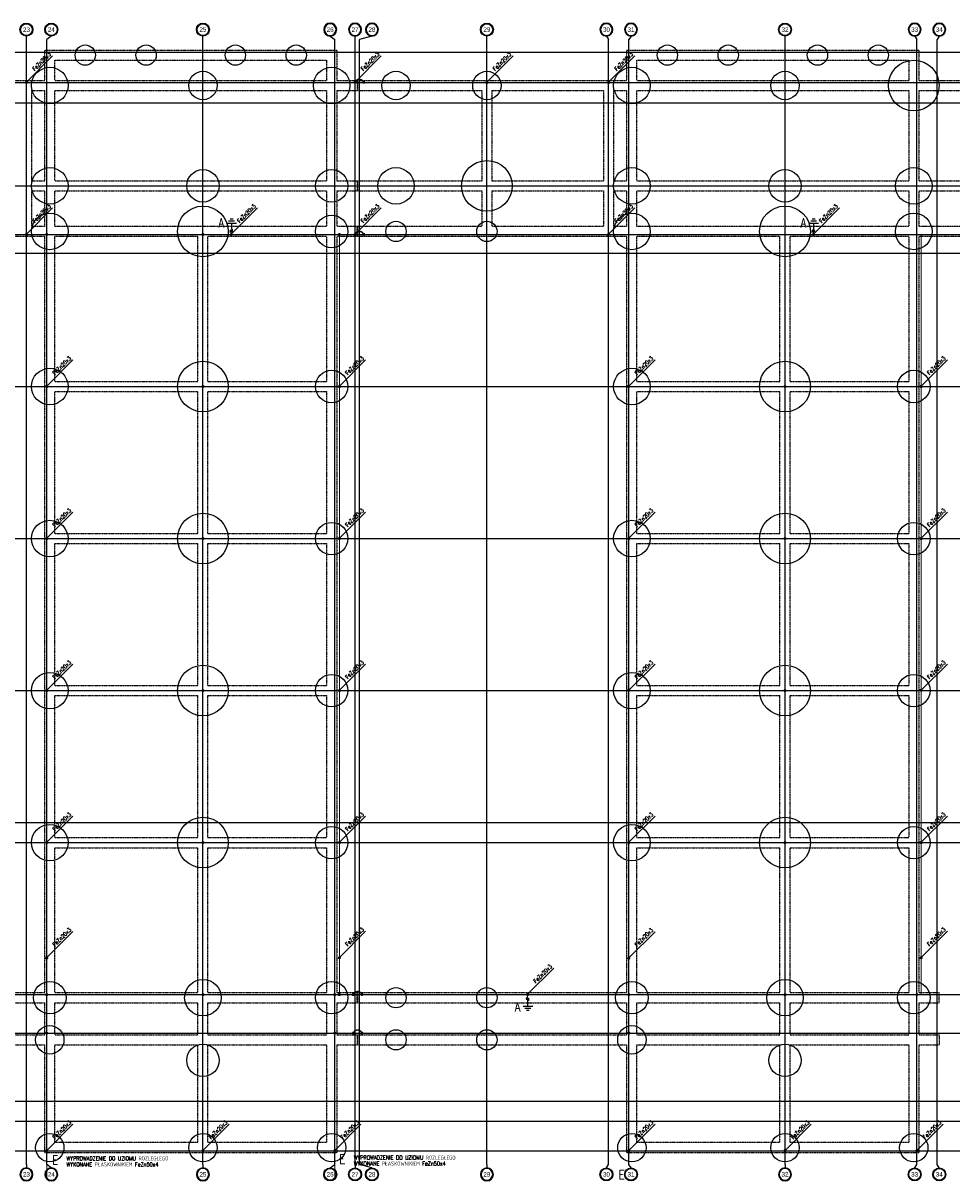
# Model space of a CAD drawing. Extents: x 3880 to 129921, y -116796 to -57711.
# Tile 107 of 110: x 57711 to 62290, y -63422 to -57711. Entities that reach past the tile are written whole.
import ezdxf
from ezdxf.enums import TextEntityAlignment as Align

# ---------------------------------------------------------------- set-up
doc = ezdxf.new("R2010")
doc.units = 0
doc.header["$LTSCALE"] = 2
for name, pattern in [('CENTER', [2, 1.25, -0.25, 0.25, -0.25]), ('DASHED2', [0.375, 0.25, -0.125]), ('HIDDEN', [9.525, 6.35, -3.175])]:
    doc.linetypes.add(name, pattern=pattern)
doc.layers.get('0').update_dxf_attribs({"color": 101, "linetype": 'CONTINUOUS'})
for name, color, linetype in [('E35', 6, 'CONTINUOUS'), ('E50', 3, 'CONTINUOUS'), ('Os-osie glowne', 1, 'CENTER'), ('Os-osie-opis', 2, 'CONTINUOUS'), ('Sc-beton', 7, 'CONTINUOUS'), ('Sc-nad', 5, 'DASHED2')]:
    doc.layers.add(name, color=color, linetype=linetype)
doc.styles.add('dwg_opis duży', font='ARIAL.TTF', dxfattribs={"width": 0.9})
doc.styles.add('ROMANS', font='romans', dxfattribs={"width": 0.85})

# ---------------------------------------------------------------- blocks, each defined once
blk = doc.blocks.new('_opis_osi_liczbowy')
blk.add_hatch(color=256).paths.add_polyline_path([(32, 32), (32, 28.8, -1), (32, -28.8), (32, -32, 1)])
for radius in [32, 28.8]:
    blk.add_circle((32, 0), radius)
at = {"style": 'dwg_opis duży', "width": 0.9}
blk.add_attdef('AXNAMEH', text='', height=22.4, rotation=90, dxfattribs=at).set_placement((32, 0), align=Align.MIDDLE_CENTER)

msp = doc.modelspace()

# ---------------------------------------------------------------- linework, layer by layer
at = {"layer": 'E35'}
for p, q in [((57856.716, -57872.415), (57727.547, -58001.583)), ((57856.716, -57872.415), (57727.547, -58001.583)), ((59476.716, -57872.415), (59347.547, -58001.583)), ((59476.716, -57872.415), (59347.547, -58001.583)), ((60126.716, -57872.415), (59997.547, -58001.583)), ((60726.716, -57872.415), (60597.547, -58001.583)), ((60726.716, -57872.415), (60597.547, -58001.583)), ((57856.716, -58622.415), (57727.547, -58751.583)), ((57856.716, -58622.415), (57727.547, -58751.583)), ((58866.542, -58622.415), (58737.374, -58751.583)), ((58866.542, -58622.415), (58737.374, -58751.583)), ((59476.716, -58622.415), (59347.547, -58751.583)), ((59476.716, -58622.415), (59347.547, -58751.583)), ((60726.716, -58622.415), (60597.547, -58751.583)), ((60726.716, -58622.415), (60597.547, -58751.583)), ((61736.542, -58622.415), (61607.374, -58751.583)), ((61736.542, -58622.415), (61607.374, -58751.583)), ((57956.716, -59372.415), (57827.547, -59501.583)), ((57956.716, -59372.415), (57827.547, -59501.583)), ((59399.656, -59372.415), (59270.488, -59501.583)), ((59399.656, -59372.415), (59270.488, -59501.583)), ((60826.716, -59372.415), (60697.547, -59501.583)), ((60826.716, -59372.415), (60697.547, -59501.583)), ((62267.879, -59372.415), (62138.711, -59501.583)), ((62267.879, -59372.415), (62138.711, -59501.583)), ((57956.716, -60122.415), (57827.547, -60251.583)), ((57956.716, -60122.415), (57827.547, -60251.583)), ((59399.656, -60122.415), (59270.488, -60251.583)), ((59399.656, -60122.415), (59270.488, -60251.583)), ((60826.716, -60122.415), (60697.547, -60251.583)), ((60826.716, -60122.415), (60697.547, -60251.583)), ((62267.879, -60122.415), (62138.711, -60251.583)), ((62267.879, -60122.415), (62138.711, -60251.583)), ((57956.716, -60872.415), (57827.547, -61001.583)), ((57956.716, -60872.415), (57827.547, -61001.583)), ((59399.656, -60872.415), (59270.488, -61001.583)), ((59399.656, -60872.415), (59270.488, -61001.583)), ((60826.716, -60872.415), (60697.547, -61001.583)), ((60826.716, -60872.415), (60697.547, -61001.583)), ((62267.879, -60872.415), (62138.711, -61001.583)), ((62267.879, -60872.415), (62138.711, -61001.583)), ((57956.716, -61622.415), (57827.547, -61751.583)), ((57956.716, -61622.415), (57827.547, -61751.583)), ((59399.656, -61622.415), (59270.488, -61751.583)), ((59399.656, -61622.415), (59270.488, -61751.583)), ((60826.716, -61622.415), (60697.547, -61751.583)), ((60826.716, -61622.415), (60697.547, -61751.583)), ((62267.879, -61622.415), (62138.711, -61751.583)), ((62267.879, -61622.415), (62138.711, -61751.583)), ((57956.716, -62191.714), (57827.547, -62320.882)), ((59399.656, -62190.447), (59270.488, -62319.615)), ((60826.716, -62192.96), (60697.547, -62322.128)), ((62267.879, -62190.299), (62138.711, -62319.467)), ((60327.468, -62372.415), (60198.299, -62501.583)), ((60327.468, -62372.415), (60198.299, -62501.583)), ((57956.716, -63142.415), (57827.547, -63271.583)), ((57956.716, -63142.415), (57827.547, -63271.583)), ((58726.716, -63142.415), (58597.547, -63271.583)), ((58726.716, -63142.415), (58597.547, -63271.583)), ((59376.716, -63142.415), (59247.547, -63271.583)), ((59376.716, -63142.415), (59247.547, -63271.583)), ((60826.716, -63142.415), (60697.547, -63271.583)), ((60826.716, -63142.415), (60697.547, -63271.583)), ((61596.716, -63142.415), (61467.547, -63271.583)), ((61596.716, -63142.415), (61467.547, -63271.583)), ((62246.716, -63142.415), (62117.547, -63271.583)), ((62246.716, -63142.415), (62117.547, -63271.583))]:
    msp.add_line(p, q, dxfattribs=at)
at = {"layer": 'E50', "linetype": 'HIDDEN', "ltscale": 0.2}
for p, q in [((58763.41, -58698.349), (58713.41, -58698.349)), ((58753.41, -58688.349), (58723.41, -58688.349)), ((58745.91, -58678.349), (58730.91, -58678.349)), ((58738.41, -58698.349), (58738.41, -58728.349)), ((61633.41, -58698.349), (61583.41, -58698.349)), ((61623.41, -58688.349), (61593.41, -58688.349)), ((61615.91, -58678.349), (61600.91, -58678.349)), ((61608.41, -58698.349), (61608.41, -58728.349)), ((58730.417, -58742.891), (58744.559, -58728.749)), ((61600.417, -58742.891), (61614.559, -58728.749)), ((60191.342, -62517.627), (60205.484, -62531.77)), ((60199.335, -62562.17), (60199.335, -62532.17)), ((60224.335, -62562.17), (60174.335, -62562.17)), ((60214.335, -62572.17), (60184.335, -62572.17)), ((60206.835, -62582.17), (60191.835, -62582.17))]:
    msp.add_line(p, q, dxfattribs=at)
at = {"layer": 'E50', "linetype": 'DASHED2', "ltscale": 100, "const_width": 5}
for points in [[(59347.547, -58003.406), (56520.049, -58003.406)], [(57727.547, -58003.406), (57727.547, -58753.406)], [(59347.547, -58753.406), (59347.547, -58003.406)], [(62552.547, -58003.406), (59390.049, -58003.406)], [(60597.547, -58003.406), (60597.547, -58754.256)], [(56520.049, -58753.406), (59347.547, -58753.406)], [(57827.547, -63273.406), (57827.547, -58753.406)], [(58597.547, -63273.406), (58597.547, -58753.406)], [(59270.488, -62503.406), (59270.488, -58753.406)], [(59390.049, -58753.406), (62552.547, -58753.406)], [(60697.547, -63273.406), (60697.547, -58753.406)], [(61467.547, -63273.406), (61467.547, -58753.406)], [(62138.711, -62503.406), (62138.711, -58753.406)], [(57827.547, -59503.406), (59270.488, -59503.406)], [(60697.547, -59503.406), (62138.711, -59503.406)], [(57827.547, -60253.406), (59270.488, -60253.406)], [(60697.547, -60253.406), (62138.711, -60253.406)], [(57827.547, -61003.406), (59270.488, -61003.406)], [(60697.547, -61003.406), (62138.711, -61003.406)], [(57827.547, -61753.406), (59270.488, -61753.406)], [(60697.547, -61753.406), (62117.547, -61753.406)], [(56509.357, -62503.406), (59338.904, -62503.406)], [(59247.547, -63273.406), (59247.547, -62503.406)], [(59381.405, -62503.406), (62138.711, -62503.406)], [(62117.547, -63273.406), (62117.547, -62503.406)], [(57827.547, -62693.406), (56509.357, -62693.406)], [(59338.904, -62693.406), (59247.547, -62693.406)], [(60697.547, -62693.406), (59381.405, -62693.406)], [(57827.547, -63273.406), (59247.547, -63273.406)], [(57827.547, -63273.406), (57827.547, -63418.154)], [(59247.547, -63273.406), (59247.547, -63418.154)], [(60697.547, -63273.406), (62117.547, -63273.406)]]:
    msp.add_lwpolyline(points, dxfattribs=at)
at = {"layer": 'E50', "ltscale": 15, "const_width": 7.5}
for points in [[(57727.638, -58007.154, 1), (57727.456, -57999.657, 1)], [(59347.638, -58007.154, 1), (59347.456, -57999.657, 1)], [(59997.638, -58007.154, 1), (59997.456, -57999.657, 1)], [(60597.638, -58007.154, 1), (60597.456, -57999.657, 1)], [(57727.638, -58757.154, 1), (57727.456, -58749.657, 1)], [(57827.638, -58757.154, 1), (57827.456, -58749.657, 1)], [(58597.638, -58757.154, 1), (58597.456, -58749.657, 1)], [(58737.465, -58757.154, 1), (58737.283, -58749.657, 1)], [(59270.579, -58757.154, 1), (59270.397, -58749.657, 1)], [(59347.638, -58757.154, 1), (59347.456, -58749.657, 1)], [(60597.638, -58757.154, 1), (60597.456, -58749.657, 1)], [(61607.465, -58757.154, 1), (61607.283, -58749.657, 1)], [(57827.638, -59507.154, 1), (57827.456, -59499.657, 1)], [(58597.638, -59507.154, 1), (58597.456, -59499.657, 1)], [(59270.579, -59507.154, 1), (59270.397, -59499.657, 1)], [(60695.816, -59507.154, 1), (60695.634, -59499.657, 1)], [(61467.638, -59507.154, 1), (61467.456, -59499.657, 1)], [(62138.802, -59507.154, 1), (62138.62, -59499.657, 1)], [(57827.638, -60257.154, 1), (57827.456, -60249.657, 1)], [(58597.638, -60257.154, 1), (58597.456, -60249.657, 1)], [(59270.579, -60257.154, 1), (59270.397, -60249.657, 1)], [(60697.638, -60257.154, 1), (60697.456, -60249.657, 1)], [(61467.638, -60257.154, 1), (61467.456, -60249.657, 1)], [(62138.802, -60257.154, 1), (62138.62, -60249.657, 1)], [(57827.638, -61007.154, 1), (57827.456, -60999.657, 1)], [(58597.638, -61007.154, 1), (58597.456, -60999.657, 1)], [(59270.579, -61007.154, 1), (59270.397, -60999.657, 1)], [(60697.638, -61005.332, 1), (60697.456, -60997.835, 1)], [(61467.638, -61007.154, 1), (61467.456, -60999.657, 1)], [(62138.802, -61005.332, 1), (62138.62, -60997.835, 1)], [(57827.638, -61757.154, 1), (57827.456, -61749.657, 1)], [(58597.638, -61757.154, 1), (58597.456, -61749.657, 1)], [(59270.579, -61757.154, 1), (59270.397, -61749.657, 1)], [(60697.638, -61757.154, 1), (60697.456, -61749.657, 1)], [(61467.638, -61757.154, 1), (61467.456, -61749.657, 1)], [(62138.802, -61757.154, 1), (62138.62, -61749.657, 1)], [(57827.638, -62326.453, 1), (57827.456, -62318.955, 1)], [(59270.579, -62325.186, 1), (59270.397, -62317.689, 1)], [(60697.638, -62327.699, 1), (60697.456, -62320.201, 1)], [(62138.802, -62325.038, 1), (62138.62, -62317.54, 1)], [(57827.638, -62507.154, 1), (57827.456, -62499.657, 1)], [(58597.638, -62507.154, 1), (58597.456, -62499.657, 1)], [(59247.638, -62507.154, 1), (59247.456, -62499.657, 1)], [(59270.579, -62507.154, 1), (59270.397, -62499.657, 1)], [(60198.39, -62507.154, 1), (60198.209, -62499.657, 1)], [(60697.638, -62507.154, 1), (60697.456, -62499.657, 1)], [(61467.638, -62507.154, 1), (61467.456, -62499.657, 1)], [(62117.638, -62507.154, 1), (62117.456, -62499.657, 1)], [(57827.638, -62697.154, 1), (57827.456, -62689.657, 1)], [(59247.638, -62697.154, 1), (59247.456, -62689.657, 1)], [(60697.638, -62697.154, 1), (60697.456, -62689.657, 1)], [(57827.638, -63277.154, 1), (57827.456, -63269.657, 1)], [(58597.638, -63277.154, 1), (58597.456, -63269.657, 1)], [(59247.638, -63277.154, 1), (59247.456, -63269.657, 1)], [(60697.638, -63277.154, 1), (60697.456, -63269.657, 1)], [(61467.638, -63277.154, 1), (61467.456, -63269.657, 1)], [(62117.638, -63277.154, 1), (62117.456, -63269.657, 1)]]:
    msp.add_lwpolyline(points, format="xyb", close=True, dxfattribs=at)
at = {"layer": 'E50', "const_width": 7}
for points in [[(59347.547, -58007.156, -1), (59347.547, -57999.656, -1)], [(59390.267, -58006.446, -1), (59390.267, -57998.946, -1)], [(59347.547, -58757.156, -1), (59347.547, -58749.656, -1)], [(59390.267, -58756.446, -1), (59390.267, -58748.946, -1)], [(59338.904, -62507.156, -1), (59338.904, -62499.656, -1)], [(59381.624, -62506.446, -1), (59381.624, -62498.946, -1)], [(59338.904, -62697.156, -1), (59338.904, -62689.656, -1)], [(59381.624, -62696.446, -1), (59381.624, -62688.946, -1)]]:
    msp.add_lwpolyline(points, format="xyb", close=True, dxfattribs=at)
for points in [[(59347.547, -58003.406, -0.71386373), (59389.818, -58002.734, -2.21832926)], [(59347.547, -58753.406, -0.71386373), (59389.818, -58752.734, -2.21832926)], [(59338.904, -62503.406, -0.71386373), (59381.174, -62502.734, -2.21832926)], [(59338.904, -62693.406, -0.71386373), (59381.174, -62692.734, -2.21832926)]]:
    msp.add_lwpolyline(points, format="xyb", dxfattribs=at)
at = {"layer": 'E50', "linetype": 'HIDDEN', "ltscale": 0.2, "const_width": 5}
for points in [[(58737.374, -58755.906, -1), (58737.374, -58750.906, -1)], [(61607.374, -58755.906, -1), (61607.374, -58750.906, -1)]]:
    msp.add_lwpolyline(points, format="xyb", close=True, dxfattribs=at)
for points in [[(58737.374, -58757.113), (58737.374, -58740.806)], [(61607.374, -58757.113), (61607.374, -58740.806)], [(60198.299, -62503.406), (60198.299, -62519.713)]]:
    msp.add_lwpolyline(points, dxfattribs=at)
at = {"layer": 'E50', "linetype": 'HIDDEN', "ltscale": 0.2}
for centre in [(58737.488, -58735.82), (61607.488, -58735.82), (60198.413, -62524.699)]:
    msp.add_circle(centre, 5, dxfattribs=at)
at = {"layer": 'Os-osie glowne'}
for points in [[(57727.547, -63342.022), (57727.547, -57790.781)], [(57827.547, -63342.022), (57827.547, -57790.781)], [(58597.547, -63342.022), (58597.547, -57790.781)], [(59247.547, -63342.022), (59247.547, -57790.781)], [(59347.547, -63342.022), (59347.547, -57790.781)], [(59369.547, -63342.022), (59369.547, -57790.781)], [(59997.547, -63342.022), (59997.547, -57790.781)], [(60597.547, -63342.022), (60597.547, -57790.781)], [(60697.547, -63342.022), (60697.547, -57790.781)], [(61467.547, -63342.022), (61467.547, -57790.781)], [(62117.547, -63342.022), (62117.547, -57790.781)], [(62217.547, -63342.022), (62217.547, -57790.781)], [(50745.058, -57853.406), (62723.228, -57853.406)], [(50745.058, -58003.406), (62723.228, -58003.406)], [(50745.058, -58103.406), (62723.228, -58103.406)], [(50745.058, -58513.406), (62723.228, -58513.406)], [(50745.058, -58753.406), (62723.228, -58753.406)], [(50745.058, -58845.406), (62723.228, -58845.406)], [(50745.058, -59503.406), (62723.228, -59503.406)], [(50745.058, -60253.406), (62723.228, -60253.406)], [(50745.058, -61003.406), (62723.228, -61003.406)], [(50745.058, -61653.406), (62723.228, -61653.406)], [(50745.058, -61753.406), (62723.228, -61753.406)], [(50745.058, -62503.406), (62723.228, -62503.406)], [(50745.058, -62693.406), (62723.228, -62693.406)], [(50745.058, -63028.406), (62723.228, -63028.406)], [(50745.058, -63128.406), (62723.228, -63128.406)], [(50745.058, -63273.406), (62723.228, -63273.406)]]:
    msp.add_lwpolyline(points, dxfattribs=at)
at = {"layer": 'Os-osie-opis'}
for points in [[(57727.547, -57790.781), (57727.547, -57774.781)], [(57850.047, -57774.781), (57827.547, -57790.781)], [(58597.547, -57790.781), (58597.547, -57774.781)], [(59225.047, -57774.781), (59247.547, -57790.781)], [(59347.547, -57790.781), (59347.547, -57774.781)], [(59431.047, -57774.781), (59369.547, -57790.781)], [(59997.547, -57790.781), (59997.547, -57774.781)], [(60586.887, -57774.781), (60597.547, -57790.781)], [(60708.208, -57774.781), (60697.547, -57790.781)], [(61467.547, -57790.781), (61467.547, -57774.781)], [(62106.887, -57774.781), (62117.547, -57790.781)], [(62228.208, -57774.781), (62217.547, -57790.781)], [(57727.547, -63342.022), (57727.547, -63358.022)], [(57850.047, -63358.022), (57827.547, -63342.022)], [(58597.547, -63342.022), (58597.547, -63358.022)], [(59225.047, -63358.022), (59247.547, -63342.022)], [(59347.547, -63342.022), (59347.547, -63358.022)], [(59431.047, -63358.022), (59369.547, -63342.022)], [(59997.547, -63342.022), (59997.547, -63358.022)], [(60586.887, -63358.022), (60597.547, -63342.022)], [(60708.208, -63358.022), (60697.547, -63342.022)], [(61467.547, -63342.022), (61467.547, -63358.022)], [(62106.887, -63358.022), (62117.547, -63342.022)], [(62228.208, -63358.022), (62217.547, -63342.022)]]:
    msp.add_lwpolyline(points, dxfattribs=at)
at = {"layer": 'Sc-beton'}
for centre, radius in [((58017.547, -57868.406), 50), ((58317.547, -57868.406), 50), ((58757.547, -57868.406), 50), ((59057.547, -57868.406), 50), ((60887.547, -57868.406), 50), ((61187.547, -57868.406), 50), ((61627.547, -57868.406), 50), ((61927.547, -57868.406), 50), ((62102.547, -58018.406), 125), ((57842.547, -58018.406), 90), ((58597.547, -58018.406), 70), ((59232.547, -58018.406), 90), ((59549.547, -58018.406), 70), ((59997.547, -58018.406), 70), ((60712.547, -58018.406), 90), ((61467.547, -58018.406), 70), ((57842.547, -58513.406), 90), ((59549.547, -58513.406), 90), ((59997.547, -58513.406), 125), ((60712.547, -58513.406), 90), ((62102.547, -58513.406), 90), ((58597.547, -58513.406), 80), ((59232.547, -58513.406), 80), ((61467.547, -58513.406), 80), ((57842.547, -58738.406), 90), ((58597.547, -58738.406), 125), ((60712.547, -58738.406), 90), ((61467.547, -58738.406), 125), ((62102.547, -58738.406), 90), ((59232.547, -58738.406), 80), ((59549.547, -58738.406), 50), ((59997.547, -58738.406), 50), ((58597.547, -59503.406), 125), ((61467.547, -59503.406), 125), ((57842.547, -59503.406), 90), ((59232.547, -59503.406), 80), ((60712.547, -59503.406), 90), ((62102.547, -59503.406), 80), ((58597.547, -60253.406), 125), ((61467.547, -60253.406), 125), ((57842.547, -60253.406), 90), ((59232.547, -60253.406), 80), ((60712.547, -60253.406), 90), ((62102.547, -60253.406), 80), ((58597.547, -61003.406), 125), ((61467.547, -61003.406), 125), ((57842.547, -61003.406), 90), ((59232.547, -61003.406), 80), ((60712.547, -61003.406), 90), ((62102.547, -61003.406), 80), ((57842.547, -61753.406), 90), ((58597.547, -61753.406), 125), ((59232.547, -61753.406), 80), ((60712.547, -61753.406), 90), ((61467.547, -61753.406), 125), ((62102.547, -61753.406), 80), ((57842.547, -62518.406), 80), ((58597.547, -62518.406), 90), ((59232.547, -62518.406), 80), ((59549.547, -62518.406), 50), ((59997.547, -62518.406), 50), ((60712.547, -62518.406), 80), ((61467.547, -62518.406), 90), ((62102.547, -62518.406), 80), ((57842.547, -62726.406), 70), ((59549.547, -62726.406), 50), ((59997.547, -62726.406), 50), ((60712.547, -62726.406), 70), ((58597.547, -62827.406), 80), ((61467.547, -62827.406), 80), ((57842.547, -63258.406), 70), ((58597.547, -63258.406), 70), ((59232.547, -63258.406), 70), ((60712.547, -63258.406), 70), ((61467.547, -63258.406), 70), ((62102.547, -63258.406), 70)]:
    msp.add_circle(centre, radius, dxfattribs=at)
at = {"layer": 'Sc-nad'}
for p, q in [((57817.547, -57843.406), (59257.547, -57843.406)), ((57817.547, -57993.406), (57817.547, -57843.406)), ((59257.547, -57843.406), (59257.547, -57993.406)), ((60687.547, -57843.406), (62127.547, -57843.406)), ((60687.547, -57993.406), (60687.547, -57843.406)), ((62127.547, -57843.406), (62127.547, -57993.406)), ((57867.547, -57893.406), (59207.547, -57893.406)), ((57867.547, -57993.406), (57867.547, -57893.406)), ((59207.547, -57893.406), (59207.547, -57993.406)), ((60737.547, -57893.406), (62077.547, -57893.406)), ((60737.547, -57993.406), (60737.547, -57893.406)), ((62077.547, -57893.406), (62077.547, -57993.406)), ((56489.547, -57993.406), (57817.547, -57993.406)), ((57867.547, -57993.406), (59207.547, -57993.406)), ((59257.547, -57993.406), (59357.547, -57993.406)), ((59357.547, -57993.406), (59357.547, -58043.406)), ((59359.547, -57993.406), (60687.547, -57993.406)), ((59359.547, -57993.406), (59359.547, -58043.406)), ((60737.547, -57993.406), (62077.547, -57993.406)), ((62127.547, -57993.406), (62562.547, -57993.406)), ((57752.547, -58043.406), (57817.547, -58043.406)), ((57817.547, -58488.406), (57817.547, -58043.406)), ((57867.547, -58043.406), (59207.547, -58043.406)), ((57867.547, -58488.406), (57867.547, -58043.406)), ((59207.547, -58043.406), (59207.547, -58488.406)), ((59257.547, -58043.406), (59357.547, -58043.406)), ((59257.547, -58043.406), (59257.547, -58488.406)), ((59359.547, -58043.406), (59972.547, -58043.406)), ((60022.547, -58043.406), (60572.547, -58043.406)), ((60622.547, -58043.406), (60687.547, -58043.406)), ((60687.547, -58488.406), (60687.547, -58043.406)), ((60737.547, -58043.406), (62077.547, -58043.406)), ((60737.547, -58488.406), (60737.547, -58043.406)), ((62077.547, -58043.406), (62077.547, -58488.406)), ((62127.547, -58043.406), (62512.547, -58043.406)), ((62127.547, -58043.406), (62127.547, -58488.406)), ((57817.547, -58713.406), (57817.547, -58538.406)), ((57867.547, -58713.406), (57867.547, -58538.406)), ((59207.547, -58538.406), (59207.547, -58713.406)), ((59257.547, -58538.406), (59257.547, -58713.406)), ((59357.547, -58488.406), (59357.547, -58538.406)), ((59359.547, -58488.406), (59359.547, -58538.406)), ((60687.547, -58713.406), (60687.547, -58538.406)), ((60737.547, -58713.406), (60737.547, -58538.406)), ((62077.547, -58538.406), (62077.547, -58713.406)), ((62127.547, -58538.406), (62127.547, -58713.406)), ((57817.547, -58763.406), (56489.547, -58763.406)), ((57817.547, -58713.406), (57752.547, -58713.406)), ((57817.547, -62493.406), (57817.547, -58763.406)), ((59207.547, -58713.406), (57867.547, -58713.406)), ((58572.547, -58763.406), (57867.547, -58763.406)), ((57867.547, -59478.406), (57867.547, -58763.406)), ((59207.547, -58763.406), (58622.547, -58763.406)), ((59207.547, -58763.406), (59207.547, -59478.406)), ((59357.547, -58713.406), (59257.547, -58713.406)), ((59357.547, -58763.406), (59257.547, -58763.406)), ((59257.547, -58763.406), (59257.547, -62493.406)), ((59357.547, -58763.406), (59357.547, -58713.406)), ((59972.547, -58713.406), (59359.547, -58713.406)), ((59359.547, -58713.406), (59359.547, -58763.406)), ((60687.547, -58763.406), (59359.547, -58763.406)), ((60572.547, -58713.406), (60022.547, -58713.406)), ((60687.547, -58713.406), (60622.547, -58713.406)), ((60687.547, -62493.406), (60687.547, -58763.406)), ((62077.547, -58713.406), (60737.547, -58713.406)), ((61442.547, -58763.406), (60737.547, -58763.406)), ((60737.547, -59478.406), (60737.547, -58763.406)), ((62077.547, -58763.406), (61492.547, -58763.406)), ((62077.547, -58763.406), (62077.547, -59478.406)), ((62512.547, -58713.406), (62127.547, -58713.406)), ((62562.547, -58763.406), (62127.547, -58763.406)), ((62127.547, -58763.406), (62127.547, -62493.406)), ((57867.547, -60228.406), (57867.547, -59528.406)), ((59207.547, -59528.406), (59207.547, -60228.406)), ((60737.547, -60228.406), (60737.547, -59528.406)), ((62077.547, -59528.406), (62077.547, -60228.406)), ((57867.547, -60978.406), (57867.547, -60278.406)), ((59207.547, -60278.406), (59207.547, -60978.406)), ((60737.547, -60978.406), (60737.547, -60278.406)), ((62077.547, -60278.406), (62077.547, -60978.406)), ((57867.547, -61728.406), (57867.547, -61028.406)), ((59207.547, -61028.406), (59207.547, -61728.406)), ((60737.547, -61728.406), (60737.547, -61028.406)), ((62077.547, -61028.406), (62077.547, -61728.406)), ((57867.547, -62493.406), (57867.547, -61778.406)), ((59207.547, -61778.406), (59207.547, -62493.406)), ((60737.547, -62493.406), (60737.547, -61778.406)), ((62077.547, -61778.406), (62077.547, -62493.406)), ((59357.547, -62543.406), (59357.547, -62493.406)), ((59359.547, -62493.406), (59359.547, -62543.406)), ((62227.547, -62543.406), (62227.547, -62493.406)), ((57817.547, -62701.406), (57817.547, -62543.406)), ((57867.547, -62701.406), (57867.547, -62543.406)), ((59207.547, -62543.406), (59207.547, -62701.406)), ((59257.547, -62543.406), (59257.547, -62701.406)), ((60687.547, -62701.406), (60687.547, -62543.406)), ((60737.547, -62701.406), (60737.547, -62543.406)), ((62077.547, -62543.406), (62077.547, -62701.406)), ((62127.547, -62543.406), (62127.547, -62701.406)), ((59357.547, -62701.406), (59357.547, -62751.406)), ((59359.547, -62701.406), (59359.547, -62751.406)), ((62227.547, -62701.406), (62227.547, -62751.406)), ((57817.547, -63283.406), (57817.547, -62751.406)), ((57867.547, -63233.406), (57867.547, -62751.406)), ((59207.547, -62751.406), (59207.547, -63233.406)), ((59257.547, -62751.406), (59257.547, -63283.406)), ((60687.547, -63283.406), (60687.547, -62751.406)), ((60737.547, -63233.406), (60737.547, -62751.406)), ((62077.547, -62751.406), (62077.547, -63233.406)), ((62127.547, -62751.406), (62127.547, -63283.406)), ((58572.547, -63233.406), (57867.547, -63233.406)), ((59207.547, -63233.406), (58622.547, -63233.406)), ((61442.547, -63233.406), (60737.547, -63233.406)), ((62077.547, -63233.406), (61492.547, -63233.406)), ((59257.547, -63283.406), (57817.547, -63283.406)), ((62127.547, -63283.406), (60687.547, -63283.406))]:
    msp.add_line(p, q, dxfattribs=at)
for points in [[(57752.547, -58043.406), (57752.547, -58488.406)], [(59972.547, -58043.406), (59972.547, -58488.406)], [(60022.547, -58043.406), (60022.547, -58488.406)], [(60572.547, -58043.406), (60572.547, -58488.406)], [(60622.547, -58043.406), (60622.547, -58488.406)], [(57752.547, -58488.406), (57817.547, -58488.406)], [(57752.547, -58538.406), (57752.547, -58713.406)], [(57752.547, -58538.406), (57817.547, -58538.406)], [(57867.547, -58488.406), (59207.547, -58488.406)], [(57867.547, -58538.406), (59207.547, -58538.406)], [(59257.547, -58488.406), (59357.547, -58488.406)], [(59257.547, -58538.406), (59357.547, -58538.406)], [(59359.547, -58488.406), (59972.547, -58488.406)], [(59359.547, -58538.406), (59972.547, -58538.406)], [(59972.547, -58538.406), (59972.547, -58713.406)], [(60022.547, -58488.406), (60572.547, -58488.406)], [(60022.547, -58538.406), (60572.547, -58538.406)], [(60022.547, -58538.406), (60022.547, -58713.406)], [(60572.547, -58538.406), (60572.547, -58713.406)], [(60622.547, -58488.406), (60687.547, -58488.406)], [(60622.547, -58538.406), (60622.547, -58713.406)], [(60622.547, -58538.406), (60687.547, -58538.406)], [(60737.547, -58488.406), (62077.547, -58488.406)], [(60737.547, -58538.406), (62077.547, -58538.406)], [(62127.547, -58488.406), (62512.547, -58488.406)], [(62127.547, -58538.406), (62512.547, -58538.406)], [(58572.547, -59478.406), (58572.547, -58763.406)], [(58622.547, -59478.406), (58622.547, -58763.406)], [(61442.547, -59478.406), (61442.547, -58763.406)], [(61492.547, -59478.406), (61492.547, -58763.406)], [(57867.547, -59478.406), (58572.547, -59478.406)], [(58622.547, -59478.406), (59207.547, -59478.406)], [(60737.547, -59478.406), (61442.547, -59478.406)], [(61492.547, -59478.406), (62077.547, -59478.406)], [(57867.547, -59528.406), (58572.547, -59528.406)], [(58572.547, -60228.406), (58572.547, -59528.406)], [(58622.547, -59528.406), (59207.547, -59528.406)], [(58622.547, -60228.406), (58622.547, -59528.406)], [(60737.547, -59528.406), (61442.547, -59528.406)], [(61442.547, -60228.406), (61442.547, -59528.406)], [(61492.547, -59528.406), (62077.547, -59528.406)], [(61492.547, -60228.406), (61492.547, -59528.406)], [(57867.547, -60228.406), (58572.547, -60228.406)], [(58622.547, -60228.406), (59207.547, -60228.406)], [(60737.547, -60228.406), (61442.547, -60228.406)], [(61492.547, -60228.406), (62077.547, -60228.406)], [(57867.547, -60278.406), (58572.547, -60278.406)], [(58572.547, -60978.406), (58572.547, -60278.406)], [(58622.547, -60278.406), (59207.547, -60278.406)], [(58622.547, -60978.406), (58622.547, -60278.406)], [(60737.547, -60278.406), (61442.547, -60278.406)], [(61442.547, -60978.406), (61442.547, -60278.406)], [(61492.547, -60278.406), (62077.547, -60278.406)], [(61492.547, -60978.406), (61492.547, -60278.406)], [(57867.547, -60978.406), (58572.547, -60978.406)], [(58622.547, -60978.406), (59207.547, -60978.406)], [(60737.547, -60978.406), (61442.547, -60978.406)], [(61492.547, -60978.406), (62077.547, -60978.406)], [(57867.547, -61028.406), (58572.547, -61028.406)], [(58572.547, -61728.406), (58572.547, -61028.406)], [(58622.547, -61028.406), (59207.547, -61028.406)], [(58622.547, -61728.406), (58622.547, -61028.406)], [(60737.547, -61028.406), (61442.547, -61028.406)], [(61442.547, -61728.406), (61442.547, -61028.406)], [(61492.547, -61028.406), (62077.547, -61028.406)], [(61492.547, -61728.406), (61492.547, -61028.406)], [(57867.547, -61728.406), (58572.547, -61728.406)], [(58622.547, -61728.406), (59207.547, -61728.406)], [(60737.547, -61728.406), (61442.547, -61728.406)], [(61492.547, -61728.406), (62077.547, -61728.406)], [(57867.547, -61778.406), (58572.547, -61778.406)], [(58572.547, -62493.406), (58572.547, -61778.406)], [(58622.547, -61778.406), (59207.547, -61778.406)], [(58622.547, -62493.406), (58622.547, -61778.406)], [(60737.547, -61778.406), (61442.547, -61778.406)], [(61442.547, -62493.406), (61442.547, -61778.406)], [(61492.547, -61778.406), (62077.547, -61778.406)], [(61492.547, -62493.406), (61492.547, -61778.406)], [(56489.547, -62493.406), (57817.547, -62493.406)], [(57867.547, -62493.406), (58572.547, -62493.406)], [(58622.547, -62493.406), (59207.547, -62493.406)], [(59257.547, -62493.406), (59357.547, -62493.406)], [(59359.547, -62493.406), (60687.547, -62493.406)], [(60737.547, -62493.406), (61442.547, -62493.406)], [(61492.547, -62493.406), (62077.547, -62493.406)], [(62127.547, -62493.406), (62227.547, -62493.406)], [(56489.547, -62543.406), (57817.547, -62543.406)], [(57867.547, -62543.406), (58572.547, -62543.406)], [(58572.547, -62701.406), (58572.547, -62543.406)], [(58622.547, -62543.406), (59207.547, -62543.406)], [(58622.547, -62701.406), (58622.547, -62543.406)], [(59257.547, -62543.406), (59357.547, -62543.406)], [(59359.547, -62543.406), (60687.547, -62543.406)], [(60737.547, -62543.406), (61442.547, -62543.406)], [(61442.547, -62701.406), (61442.547, -62543.406)], [(61492.547, -62543.406), (62077.547, -62543.406)], [(61492.547, -62701.406), (61492.547, -62543.406)], [(62127.547, -62543.406), (62227.547, -62543.406)], [(56489.547, -62701.406), (57817.547, -62701.406)], [(57867.547, -62701.406), (58572.547, -62701.406)], [(58622.547, -62701.406), (59207.547, -62701.406)], [(59257.547, -62701.406), (59357.547, -62701.406)], [(59359.547, -62701.406), (60687.547, -62701.406)], [(60737.547, -62701.406), (61442.547, -62701.406)], [(61492.547, -62701.406), (62077.547, -62701.406)], [(62127.547, -62701.406), (62227.547, -62701.406)], [(56489.547, -62751.406), (57817.547, -62751.406)], [(57867.547, -62751.406), (58572.547, -62751.406)], [(58572.547, -63233.406), (58572.547, -62751.406)], [(58622.547, -63233.406), (58622.547, -62751.406)], [(58622.547, -62751.406), (59207.547, -62751.406)], [(59257.547, -62751.406), (59357.547, -62751.406)], [(59359.547, -62751.406), (60687.547, -62751.406)], [(60737.547, -62751.406), (61442.547, -62751.406)], [(61442.547, -63233.406), (61442.547, -62751.406)], [(61492.547, -63233.406), (61492.547, -62751.406)], [(61492.547, -62751.406), (62077.547, -62751.406)], [(62127.547, -62751.406), (62227.547, -62751.406)]]:
    msp.add_lwpolyline(points, dxfattribs=at)

# ---------------------------------------------------------------- block references
at = {"layer": 'Os-osie-opis'}
ref = msp.add_blockref('_opis_osi_liczbowy', (57727.547, -57774.781), dxfattribs=dict(at, rotation=90))
ref.add_attrib('AXNAMEH', '23', dxfattribs={"layer": '0', "height": 22.4, "style": 'dwg_opis duży', "width": 0.9}).set_placement((57727.657, -57742.49), align=Align.MIDDLE_CENTER)
ref = msp.add_blockref('_opis_osi_liczbowy', (57850.047, -57774.781), dxfattribs=dict(at, rotation=90))
ref.add_attrib('AXNAMEH', '24', dxfattribs={"layer": '0', "height": 22.4, "style": 'dwg_opis duży', "width": 0.9}).set_placement((57850.157, -57742.49), align=Align.MIDDLE_CENTER)
ref = msp.add_blockref('_opis_osi_liczbowy', (58597.547, -57774.781), dxfattribs=dict(at, rotation=90))
ref.add_attrib('AXNAMEH', '25', dxfattribs={"layer": '0', "height": 22.4, "style": 'dwg_opis duży', "width": 0.9}).set_placement((58597.657, -57742.49), align=Align.MIDDLE_CENTER)
ref = msp.add_blockref('_opis_osi_liczbowy', (59225.047, -57774.781), dxfattribs=dict(at, xscale=-1, rotation=270))
ref.add_attrib('AXNAMEH', '26', dxfattribs={"layer": '0', "height": 22.4, "style": 'dwg_opis duży', "width": 0.9}).set_placement((59225.047, -57742.49), align=Align.MIDDLE_CENTER)
ref = msp.add_blockref('_opis_osi_liczbowy', (59347.547, -57774.781), dxfattribs=dict(at, xscale=-1, rotation=270))
ref.add_attrib('AXNAMEH', '27', dxfattribs={"layer": '0', "height": 22.4, "style": 'dwg_opis duży', "width": 0.9}).set_placement((59347.547, -57742.49), align=Align.MIDDLE_CENTER)
ref = msp.add_blockref('_opis_osi_liczbowy', (59431.047, -57774.781), dxfattribs=dict(at, xscale=-1, rotation=270))
ref.add_attrib('AXNAMEH', '28', dxfattribs={"layer": '0', "height": 22.4, "style": 'dwg_opis duży', "width": 0.9}).set_placement((59431.047, -57742.49), align=Align.MIDDLE_CENTER)
ref = msp.add_blockref('_opis_osi_liczbowy', (59997.547, -57774.781), dxfattribs=dict(at, rotation=90))
ref.add_attrib('AXNAMEH', '29', dxfattribs={"layer": '0', "height": 22.4, "style": 'dwg_opis duży', "width": 0.9}).set_placement((59997.657, -57742.49), align=Align.MIDDLE_CENTER)
ref = msp.add_blockref('_opis_osi_liczbowy', (60586.887, -57774.781), dxfattribs=dict(at, xscale=-1, rotation=270))
ref.add_attrib('AXNAMEH', '30', dxfattribs={"layer": '0', "height": 22.4, "style": 'dwg_opis duży', "width": 0.9}).set_placement((60586.887, -57742.49), align=Align.MIDDLE_CENTER)
ref = msp.add_blockref('_opis_osi_liczbowy', (60708.208, -57774.781), dxfattribs=dict(at, xscale=-1, rotation=270))
ref.add_attrib('AXNAMEH', '31', dxfattribs={"layer": '0', "height": 22.4, "style": 'dwg_opis duży', "width": 0.9}).set_placement((60708.208, -57742.49), align=Align.MIDDLE_CENTER)
ref = msp.add_blockref('_opis_osi_liczbowy', (61467.547, -57774.781), dxfattribs=dict(at, rotation=90))
ref.add_attrib('AXNAMEH', '32', dxfattribs={"layer": '0', "height": 22.4, "style": 'dwg_opis duży', "width": 0.9}).set_placement((61467.657, -57742.49), align=Align.MIDDLE_CENTER)
ref = msp.add_blockref('_opis_osi_liczbowy', (62106.887, -57774.781), dxfattribs=dict(at, xscale=-1, rotation=270))
ref.add_attrib('AXNAMEH', '33', dxfattribs={"layer": '0', "height": 22.4, "style": 'dwg_opis duży', "width": 0.9}).set_placement((62106.887, -57742.49), align=Align.MIDDLE_CENTER)
ref = msp.add_blockref('_opis_osi_liczbowy', (62228.208, -57774.781), dxfattribs=dict(at, xscale=-1, rotation=270))
ref.add_attrib('AXNAMEH', '34', dxfattribs={"layer": '0', "height": 22.4, "style": 'dwg_opis duży', "width": 0.9}).set_placement((62228.208, -57742.49), align=Align.MIDDLE_CENTER)
ref = msp.add_blockref('_opis_osi_liczbowy', (57727.547, -63358.022), dxfattribs=dict(at, xscale=-1, rotation=90))
ref.add_attrib('AXNAMEH', '23', dxfattribs={"layer": '0', "height": 22.4, "style": 'dwg_opis duży', "width": 0.9}).set_placement((57727.657, -63390.006), align=Align.MIDDLE_CENTER)
ref = msp.add_blockref('_opis_osi_liczbowy', (57850.047, -63358.022), dxfattribs=dict(at, xscale=-1, rotation=90))
ref.add_attrib('AXNAMEH', '24', dxfattribs={"layer": '0', "height": 22.4, "style": 'dwg_opis duży', "width": 0.9}).set_placement((57850.157, -63390.404), align=Align.MIDDLE_CENTER)
ref = msp.add_blockref('_opis_osi_liczbowy', (58597.547, -63358.022), dxfattribs=dict(at, xscale=-1, rotation=90))
ref.add_attrib('AXNAMEH', '25', dxfattribs={"layer": '0', "height": 22.4, "style": 'dwg_opis duży', "width": 0.9}).set_placement((58597.657, -63390.022), align=Align.MIDDLE_CENTER)
at = {"layer": 'Os-osie-opis', "rotation": 270}
for p, values in [((59225.047, -63358.022), {'AXNAMEH': '26'}), ((59431.047, -63358.022), {'AXNAMEH': '28'}), ((60586.887, -63358.022), {'AXNAMEH': '30'}), ((60708.208, -63358.022), {'AXNAMEH': '31'}), ((62106.887, -63358.022), {'AXNAMEH': '33'}), ((62228.208, -63358.022), {'AXNAMEH': '34'})]:
    msp.add_blockref('_opis_osi_liczbowy', p, dxfattribs=at).add_auto_attribs(values)
at = {"layer": 'Os-osie-opis'}
ref = msp.add_blockref('_opis_osi_liczbowy', (59347.547, -63358.022), dxfattribs=dict(at, rotation=270))
ref.add_attrib('AXNAMEH', '27', dxfattribs={"layer": '0', "height": 22.4, "style": 'dwg_opis duży', "width": 0.9}).set_placement((59347.547, -63390.404), align=Align.MIDDLE_CENTER)
ref = msp.add_blockref('_opis_osi_liczbowy', (59997.547, -63358.022), dxfattribs=dict(at, xscale=-1, rotation=90))
ref.add_attrib('AXNAMEH', '29', dxfattribs={"layer": '0', "height": 22.4, "style": 'dwg_opis duży', "width": 0.9}).set_placement((59997.657, -63390.022), align=Align.MIDDLE_CENTER)
ref = msp.add_blockref('_opis_osi_liczbowy', (61467.547, -63358.022), dxfattribs=dict(at, xscale=-1, rotation=90))
ref.add_attrib('AXNAMEH', '32', dxfattribs={"layer": '0', "height": 22.4, "style": 'dwg_opis duży', "width": 0.9}).set_placement((61467.657, -63390.006), align=Align.MIDDLE_CENTER)

# ---------------------------------------------------------------- texts
at = {"layer": 'E35', "style": 'ROMANS', "width": 0.8}
for p in [(57768.52, -57948.193), (57768.52, -57948.193), (59388.52, -57948.193), (59388.52, -57948.193), (60038.52, -57948.193), (60638.52, -57948.193), (60638.52, -57948.193), (57768.52, -58698.193), (57768.52, -58698.193), (58778.346, -58698.193), (58778.346, -58698.193), (59388.52, -58698.193), (59388.52, -58698.193), (60638.52, -58698.193), (60638.52, -58698.193), (61648.346, -58698.193), (61648.346, -58698.193), (57868.52, -59448.193), (57868.52, -59448.193), (59311.46, -59448.193), (59311.46, -59448.193), (60738.52, -59448.193), (60738.52, -59448.193), (62179.683, -59448.193), (62179.683, -59448.193), (57868.52, -60198.193), (57868.52, -60198.193), (59311.46, -60198.193), (59311.46, -60198.193), (60738.52, -60198.193), (60738.52, -60198.193), (62179.683, -60198.193), (62179.683, -60198.193), (57868.52, -60948.193), (57868.52, -60948.193), (59311.46, -60948.193), (59311.46, -60948.193), (60738.52, -60948.193), (60738.52, -60948.193), (62179.683, -60948.193), (62179.683, -60948.193), (57868.52, -61698.193), (57868.52, -61698.193), (59311.46, -61698.193), (59311.46, -61698.193), (60738.52, -61698.193), (60738.52, -61698.193), (62179.683, -61698.193), (62179.683, -61698.193), (57868.52, -62267.491), (59311.46, -62266.225), (60738.52, -62268.737), (62179.683, -62266.077), (60239.272, -62448.193), (60239.272, -62448.193), (57868.52, -63218.193), (57868.52, -63218.193), (58638.52, -63218.193), (58638.52, -63218.193), (59288.52, -63218.193), (59288.52, -63218.193), (60738.52, -63218.193), (60738.52, -63218.193), (61508.52, -63218.193), (61508.52, -63218.193), (62158.52, -63218.193), (62158.52, -63218.193)]:
    msp.add_text('FeZn20x3', height=20, rotation=45, dxfattribs=at).set_placement(p)
for s, p in [('WYPROWADZENIE DO UZIOMU ROZLEGŁEGO', (57925.242, -63321.266)), ('WYKONANE PŁASKOWNIKIEM FeZn50x4', (57925.242, -63350.912)), ('WYPROWADZENIE DO UZIOMU ROZLEGŁEGO', (59341.414, -63317.441)), ('WYKONANE PŁASKOWNIKIEM FeZn50x4', (59341.414, -63347.087))]:
    msp.add_text(s, height=20, dxfattribs=at).set_placement(p)
at = {"layer": 'E50', "ltscale": 50, "style": 'ROMANS', "width": 0.8}
for s, p in [('A', (58674.181, -58718.238)), ('A', (61544.181, -58718.238)), ('A', (60135.106, -62587.281)), ('E', (57854.224, -63341.26)), ('E', (59270.397, -63337.435)), ('E', (60647.684, -63413.928))]:
    msp.add_text(s, height=45, dxfattribs=at).set_placement(p)

doc.saveas('drawing.dxf')
